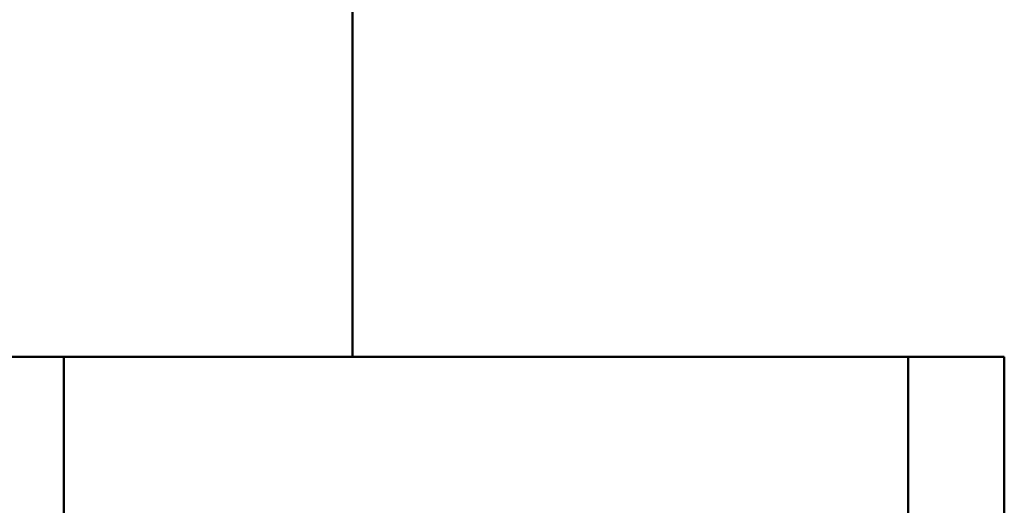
# Model space of a CAD drawing. Header units: millimetres. Extents: x -34725 to 178350, y -13707 to 126150.
# Tile 62 of 127: x -15080 to -14895, y 14832 to 14923. Entities that reach past the tile are written whole.
import ezdxf

# ---------------------------------------------------------------- set-up
doc = ezdxf.new("R2010")
doc.units = ezdxf.units.MM
doc.layers.add('AM_0', color=7, linetype='CONTINUOUS', lineweight=50)
doc.layers.add('Sichtbar (ISO)', color=7, linetype='CONTINUOUS', lineweight=50)

# ---------------------------------------------------------------- blocks, each defined once
blk = doc.blocks.new('A$C5cacc3fa')
at = {"layer": 'Sichtbar (ISO)'}
for p, q in [((-1438.33, -1978.79), (-1420.33, -1978.79)), ((-1438.33, -1978.79), (-1438.33, -2028.09)), ((-1420.33, -2017.12), (-1420.33, -1978.79)), ((-1420.33, -1978.79), (-1262.33, -1978.79)), ((-1262.33, -1978.79), (-1244.33, -1978.79)), ((-1262.33, -1978.79), (-1262.33, -2008.79))]:
    blk.add_line(p, q, dxfattribs=at)

msp = doc.modelspace()

# ---------------------------------------------------------------- linework, layer by layer
at = {"layer": 'AM_0'}
msp.add_line((-15017.317, 15612.997), (-15017.316, 14859.997), dxfattribs=at)

# ---------------------------------------------------------------- block references
at = {"layer": 'AM_0', "xscale": -1}
msp.add_blockref('A$C5cacc3fa', (-16333.649, 16838.79), dxfattribs=at)

doc.saveas('drawing.dxf')
